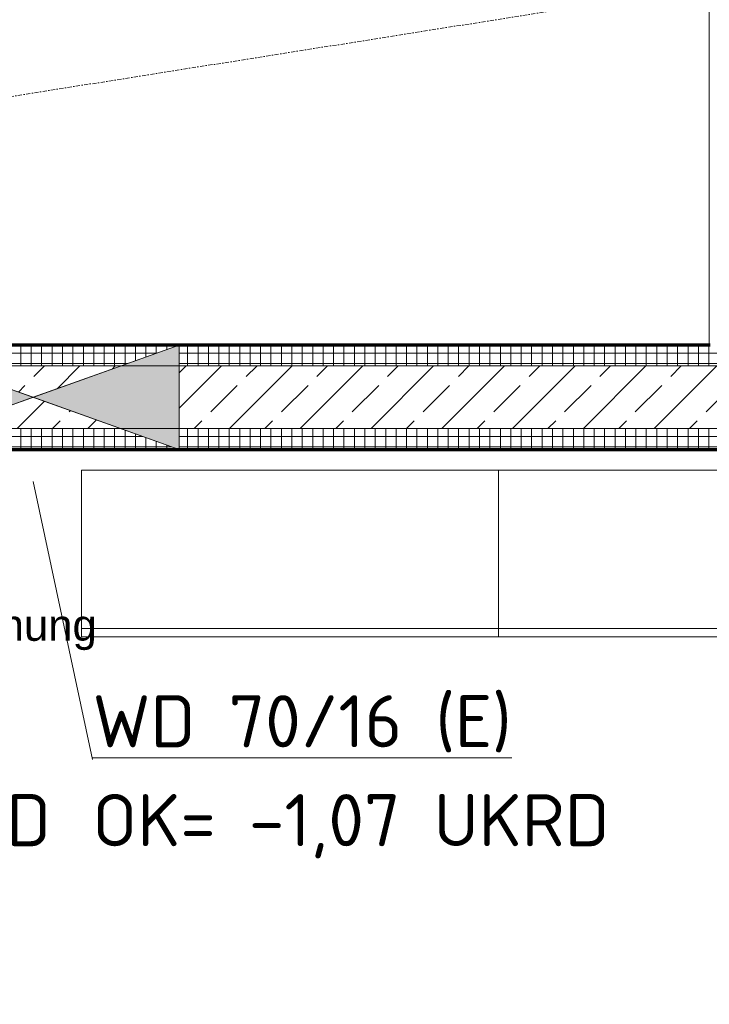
# Model space of a CAD drawing. Header units: millimetres. Extents: x 1523 to 73204, y -91281 to 10268.
# Tile 45 of 120: x 29622 to 31276, y -56788 to -54425. Entities that reach past the tile are written whole.
import ezdxf

# ---------------------------------------------------------------- set-up
doc = ezdxf.new("R2010")
doc.units = ezdxf.units.MM
for name, pattern in [('CAx_nichtHalbton', [20001.0584, 10000, -0.5292, 10000, -0.5292]), ('IMPORT-STRICHPUNKT _7_', [20, 10, -5, 0, -5]), ('Verdeckt 2x', [3.572, 2.3813, -1.1907])]:
    doc.linetypes.add(name, pattern=pattern)
for name, color, linetype, lineweight, true_color in [('00 A--Anmerkungen Ablauf', 7, 'Continuous', 13, 0x656565), ('50 A--Möblierung', 7, 'Continuous', 13, 0x656565), ('90 A--Achsraster _1_50_', 7, 'IMPORT-STRICHPUNKT _7_', 13, 0x656565), ('AD', 1, 'Continuous', 13, 0xff0000), ('Neubau_10 A--Wand innen _tragend_', 7, 'Continuous', 13, 0x656565), ('Neubau_20 A--Gründungsbelag', 7, 'Continuous', 13, 0x656565), ('Xref_706_5_--_ÜP_-1_000_16_Übersichtsplan UG_IFC 2025_01_13_dwg', 7, 'Continuous', 13, 0x767676), ('XX', 7, 'Continuous', 18, 0x804040)]:
    doc.layers.add(name, color=color, linetype=linetype, lineweight=lineweight, true_color=true_color)
for name, color, linetype, lineweight in [('AD_Detail', 7, 'Continuous', 13), ('GB_HLS-OBJ', 7, 'Continuous', 18), ('M-EQPM-___-IDEN', 7, 'Continuous', 9)]:
    doc.layers.add(name, color=color, linetype=linetype, lineweight=lineweight)
doc.styles.add('Arial', font='arial.ttf', dxfattribs={"height": 75})
doc.styles.add('ISOCPEUR', font='isocpeur.ttf', dxfattribs={"height": 125})
pattern_1 = [(86.336, (0, 0), (-24.948899, 1.597632), []), (176.336, (0, 0), (1.597632, 24.948899), [])]

# ---------------------------------------------------------------- blocks, each defined once
blk = doc.blocks.new('SuD_WD_RB Allgemein - SuD_WD_RB Allgemein-38426116-SuD_-1UG gesamt Plot  - Blatt 7')
at = {"layer": 'AD', "lineweight": 18}
blk.add_hatch(color=256, dxfattribs=at).paths.add_polyline_path([(0, -350), (-125, 0), (-250, -350)])
at = {"layer": 'AD_Detail', "lineweight": 18, "true_color": 0xff0000}
blk.add_hatch(color=1, dxfattribs=at).paths.add_polyline_path([(0, 350), (-250, 350), (-125, 0), (-83, 117.6)])
at = {"layer": 'AD', "color": 7}
for p, q in [((-250, -350), (0, 350)), ((-250, 350), (0, -350)), ((-250, -350), (-250, 350)), ((-250, 350), (0, 350)), ((0, 350), (0, -350)), ((0, -350), (-250, -350))]:
    blk.add_line(p, q, dxfattribs=at)
at = {"layer": 'AD_Detail'}
for p, q in [((0, 350), (-250, 350)), ((-250, 350), (-125, 0)), ((-125, 0), (0, 350)), ((-125, 0), (-250, -350)), ((0, -350), (-125, 0)), ((-250, -350), (0, -350))]:
    blk.add_line(p, q, dxfattribs=at)
blk = doc.blocks.new('Xref_706_5_--_ÜP_-1_000_11_Übersichtsplan UG_IFC 2024_09_30_dwg_Standard-Rastermarker_29-41960583-SuD_-1UG gesamt Plot  - Blatt 7')
at = {"layer": '90 A--Achsraster _1_50_', "color": 9, "true_color": 0xcbcbcb}
blk.add_line((0, 0), (53500.2, 0), dxfattribs=at)
blk = doc.blocks.new('Xref_706_5_--_ÜP_-1_000_16_Übersichtsplan UG_IFC 2025_01_13_dwg-35469238-SuD_-1UG gesamt Plot  - Blatt 7')
at = {"layer": 'Neubau_10 A--Wand innen _tragend_', "true_color": 0xcbcbcb}
h = blk.add_hatch(dxfattribs=at)
h.set_pattern_fill('FP_12', color=9, style=0, pattern_type=2)
h.set_pattern_definition(pattern_1)
h.paths.add_polyline_path([(48872.7, -101460.9), (48822.8, -101457.7), (48808.8, -101677.2), (48858.6, -101681.3), (48863.2, -101610.4)])
h.paths.add_polyline_path([(48959.6, -100103.6), (48918.7, -99960.7), (48874, -100659.3), (48932.8, -100522.8), (48953.7, -100195.8)])
h.paths.add_polyline_path([(49059.4, -98545.3), (49171.2, -96798.8), (49121.4, -96795.6), (48918.7, -99960.7), (48968.6, -99963.9), (49049.8, -98695)])
h.paths.add_polyline_path([(48923.9, -100662.5), (48874, -100659.3), (48861.2, -100858.9), (48911.1, -100862.1)])
h.paths.add_polyline_path([(48884.9, -101271), (48899.7, -101040.1), (48855, -100956), (48829.1, -101360.6), (48884.1, -101282.8)])
h = blk.add_hatch(dxfattribs=at)
h.set_pattern_fill('FP_4', color=9, style=0, pattern_type=2)
h.set_pattern_definition([(131.336, (0, 0), (90.10192, 79.25683), []), (131.336, (-45.05, -39.63), (90.10192, 79.25683), [90, -30])])
h.paths.add_polyline_path([(49103.4, -100205.4), (49109.3, -100113.2), (49021.1, -100318), (49082.5, -100532.4), (49095.9, -100322.8)])
h.paths.add_polyline_path([(49022.4, -101470.4), (48872.7, -101460.9), (48858.6, -101681.3), (49008.1, -101693.5), (49008.4, -101690)])
h.paths.add_polyline_path([(49073.5, -100672.1), (48923.9, -100662.5), (48911.1, -100862.1), (49060.8, -100871.7)])
h.paths.add_polyline_path([(49199.5, -98704.5), (49320.9, -96808.4), (49171.2, -96798.8), (48968.6, -99963.9), (49118.3, -99973.5)])
h.paths.add_polyline_path([(49041.6, -101171.1), (48966.8, -101166.3), (49033.8, -101292.4), (49034.6, -101280.6)])
h.paths.add_polyline_path([(49048.6, -101061.5), (49049.4, -101049.7), (48966.8, -101166.3), (49041.6, -101171.1)])
h.paths.add_polyline_path([(49021.1, -100318), (48959.6, -100103.6), (48932.8, -100522.8)])
h.paths.add_polyline_path([(48966.8, -101166.3), (48966.7, -101166.3), (48899.7, -101040.1), (48884.1, -101282.8)])
h = blk.add_hatch(dxfattribs=at)
h.set_pattern_fill('FP_12', color=9, style=0, pattern_type=2)
h.set_pattern_definition(pattern_1)
h.paths.add_polyline_path([(49145.8, -100326), (49168.2, -99976.7), (49109.3, -100113.2), (49082.5, -100532.4), (49123.4, -100675.3)])
h.paths.add_polyline_path([(49123.4, -100675.3), (49073.5, -100672.1), (49060.8, -100871.7), (49110.7, -100874.9)])
h.paths.add_polyline_path([(49058.2, -101694), (49072.3, -101473.6), (49022.4, -101470.4), (49008.1, -101693.5), (49058, -101697.5), (49058, -101696.7)])
h.paths.add_polyline_path([(49259, -98558), (49370.8, -96811.6), (49320.9, -96808.4), (49118.3, -99973.5), (49168.2, -99976.7), (49249.4, -98707.7)])
h.paths.add_polyline_path([(49104.4, -100972), (49049.4, -101049.7), (49033.8, -101292.4), (49078.5, -101376.5), (49103.2, -100991.7)])
at = {"layer": '50 A--Möblierung', "color": 9, "true_color": 0xcbcbcb}
blk.add_line((49582.3, -100237.7), (49774, -97243.9), dxfattribs=at)
at = {"layer": '50 A--Möblierung', "color": 9, "true_color": 0xcbcbcb, "flags": 128}
for points in [[(49666.2, -99241.1), (49730.1, -98243.1), (49330.9, -98217.5), (49267, -99215.5)], [(49602.3, -100239), (49666.2, -99241.1), (49267, -99215.5), (49203.1, -100213.5)]]:
    blk.add_lwpolyline(points, close=True, dxfattribs=at)
at = {"layer": 'Neubau_10 A--Wand innen _tragend_', "color": 9, "true_color": 0xcbcbcb}
for p, q in [((48858.6, -101681.3), (49171.2, -96798.8)), ((49008.1, -101693.5), (49320.9, -96808.4)), ((48999.9, -98691.8), (48918.7, -99960.7))]:
    blk.add_line(p, q, dxfattribs=at)
at = {"layer": 'Neubau_10 A--Wand innen _tragend_', "color": 9, "true_color": 0xcbcbcb, "flags": 128}
for points in [[(49470.6, -96818), (49121.4, -96795.6), (49370.8, -96811.6), (49168.2, -99976.7), (49118.3, -99973.5), (48968.6, -99963.9), (48918.7, -99960.7), (48874, -100659.3)], [(48808.8, -101677.2), (48874, -100659.3), (48923.9, -100662.5), (49073.5, -100672.1), (49123.4, -100675.3), (49168.2, -99976.7)]]:
    blk.add_lwpolyline(points, dxfattribs=at)
at = {"layer": 'Neubau_20 A--Gründungsbelag', "color": 9, "true_color": 0xcbcbcb, "flags": 128}
blk.add_lwpolyline([(44940.3, -94017.8), (44811.9, -96023.7), (45061.4, -96039.7), (45045.7, -96284.2), (57300.6, -97068.9), (57324.6, -96694.6), (57574.1, -96710.6), (57566.1, -96835.3), (57630.9, -96839.5), (57615, -97089), (57550.1, -97084.8), (57534.1, -97334.3), (49370.8, -96811.6), (49049.7, -101827.3), (58649.3, -102610.4), (58997.1, -97177.5), (58872.4, -97169.5), (58888.4, -96920), (59387.3, -96952), (59371.4, -97201.5), (59246.6, -97193.5), (58962.4, -101632.8), (59022.2, -101636.6), (58966.6, -102505.8)], dxfattribs=at)
blk.add_lwpolyline([(44713.4, -101473.5), (48800.5, -101807), (48999.9, -98691.8), (44908.3, -98429.8), (44857.8, -99218.2), (44608.3, -99202.2), (44527.8, -100459.6), (44777.3, -100475.6)], close=True, dxfattribs=at)
at = {"rotation": 95.33628353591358}
blk.add_blockref('Xref_706_5_--_ÜP_-1_000_11_Übersichtsplan UG_IFC 2024_09_30_dwg_Standard-Rastermarker_29-41960583-SuD_-1UG gesamt Plot  - Blatt 7', (49410.3, -112235.8), dxfattribs=at)
at = {"layer": '00 A--Anmerkungen Ablauf', "insert": (49450.1, -101587), "char_height": 75, "width": 1663.798, "attachment_point": 1, "rotation": 86.3363, "line_spacing_factor": 0.941778, "style": 'Arial'}
blk.add_mtext('Trassen nach Innendämmung', dxfattribs=at)

msp = doc.modelspace()

# ---------------------------------------------------------------- linework, layer by layer
at = {"layer": 'M-EQPM-___-IDEN'}
msp.add_line((29654.218, -55532.966), (29796.524, -56200.386), dxfattribs=at)
at = {"layer": 'XX', "color": 9, "linetype": 'Verdeckt 2x', "true_color": 0xc0c0c0}
for p, q in [((31275.784, -51106.236), (31275.784, -55206.236)), ((31275.784, -55206.236), (29154.218, -55206.236)), ((29154.218, -55456.236), (33175.784, -55456.236))]:
    msp.add_line(p, q, dxfattribs=at)
at = {"layer": 'XX', "color": 7, "linetype": 'CAx_nichtHalbton', "lineweight": 70, "true_color": 0xffffff}
for p, q in [((31277.785, -55206.236), (28269.536, -55206.236)), ((28256.659, -55456.236), (33175.752, -55456.236))]:
    msp.add_line(p, q, dxfattribs=at)

# ---------------------------------------------------------------- block references
at = {"layer": 'GB_HLS-OBJ', "rotation": 270.0000000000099}
msp.add_blockref('SuD_WD_RB Allgemein - SuD_WD_RB Allgemein-38426116-SuD_-1UG gesamt Plot  - Blatt 7', (29654.218, -55456.236), dxfattribs=at)
at = {"layer": 'Xref_706_5_--_ÜP_-1_000_16_Übersichtsplan UG_IFC 2025_01_13_dwg', "color": 9, "true_color": 0xcbcbcb, "rotation": 273.6637164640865}
msp.add_blockref('Xref_706_5_--_ÜP_-1_000_16_Übersichtsplan UG_IFC 2025_01_13_dwg-35469238-SuD_-1UG gesamt Plot  - Blatt 7', (126634.737, 0), dxfattribs=at)

# ---------------------------------------------------------------- texts
at = {"layer": 'M-EQPM-___-IDEN', "color": 1, "true_color": 0xff0000, "char_height": 125, "attachment_point": 1, "style": 'ISOCPEUR'}
for s, insert, width in [('\\LWD 70/16 (E)', (29796.524, -56046.024), 1210.54812), ('OK= -1,07 UKRD', (28456.776, -56283.288), 1467.08812), ('OK= -1,07 UKRD', (29796.524, -56283.288), 1467.08812)]:
    msp.add_mtext(s, dxfattribs=dict(at, insert=insert, width=width))

doc.saveas('drawing.dxf')
